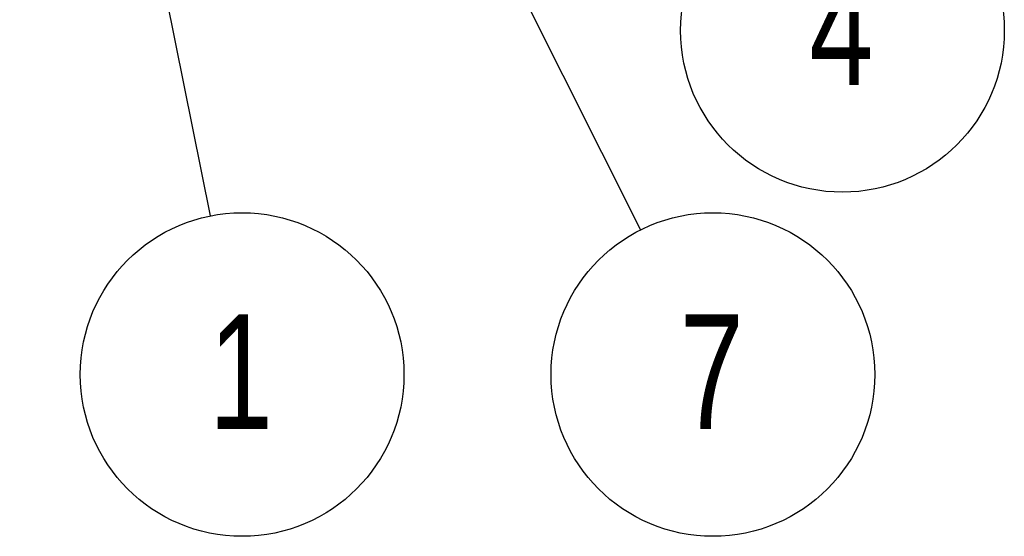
# Model space of a CAD drawing. Header units: millimetres. Extents: x 0 to 297, y 0 to 210.
# Tile 20 of 49: x 149 to 179, y 64 to 80. Entities that reach past the tile are written whole.
import ezdxf

# ---------------------------------------------------------------- set-up
doc = ezdxf.new("R2010")
doc.units = ezdxf.units.MM
doc.layers.add('图层0', color=7, linetype='Continuous', lineweight=25)
doc.styles.add('SLDTEXTSTYLE9', font='TXT', dxfattribs={"width": 0.75})
doc.dimstyles.new('SLDDIMSTYLE0', dxfattribs={"dimtxt": 0.18, "dimasz": 3.556, "dimexe": 0, "dimexo": 0.0625, "dimgap": 0, "dimtad": 0, "dimtih": 1, "dimtoh": 1, "dimdec": 0, "dimrnd": 1e-09, "dimzin": 0, "dimdsep": 46, "dimtxsty": 'Standard', "dimsah": 1, "dimcen": 0.09, "dimadec": 0, "dimazin": 0, "dimtfac": 3.556, "dimtdec": 0, "dimtofl": 0, "dimtmove": 0, "dimatfit": 3, "dimfxl": 0, "dimfrac": 2, "dimtolj": 1, "dimtzin": 0, "dimarcsym": 0})

# ---------------------------------------------------------------- blocks, each defined once
blk = doc.blocks.new('SW_NOTE_0_3')
at = {"layer": '图层0', "color": 0}
blk.add_circle((4.094, -2.769), 4.942, dxfattribs=at)
at = {"layer": '图层0', "color": 0, "insert": (4.059, -0.932), "char_height": 3.5, "attachment_point": 2, "style": 'SLDTEXTSTYLE9'}
blk.add_mtext('4', dxfattribs=at)
blk = doc.blocks.new('SW_NOTE_0_4')
at = {"layer": '图层0', "color": 0}
blk.add_circle((2.214, -4.419), 4.942, dxfattribs=at)
at = {"layer": '图层0', "color": 0, "insert": (2.179, -2.581), "char_height": 3.5, "attachment_point": 2, "style": 'SLDTEXTSTYLE9'}
blk.add_mtext('7', dxfattribs=at)
blk = doc.blocks.new('SW_NOTE_0_5')
at = {"layer": '图层0', "color": 0}
blk.add_circle((0.975, -4.845), 4.942, dxfattribs=at)
at = {"layer": '图层0', "color": 0, "insert": (0.939, -3.008), "char_height": 3.5, "attachment_point": 2, "style": 'SLDTEXTSTYLE9'}
blk.add_mtext('1', dxfattribs=at)

msp = doc.modelspace()

# ---------------------------------------------------------------- block references
at = {"layer": '图层0'}
for name, p in [('SW_NOTE_0_3', (170.345, 82.499)), ('SW_NOTE_0_5', (155.135, 74.063)), ('SW_NOTE_0_4', (168.271, 73.637))]:
    msp.add_blockref(name, p, dxfattribs=at)

# ---------------------------------------------------------------- leaders
for points in [[(152.107, 89.121), (155.135, 74.063)], [(160.84, 88.464), (168.271, 73.637)], [(151.315, 88.284), (143.88, 73.626)]]:
    msp.add_leader(points, dimstyle='SLDDIMSTYLE0', dxfattribs=at)

doc.saveas('drawing.dxf')
